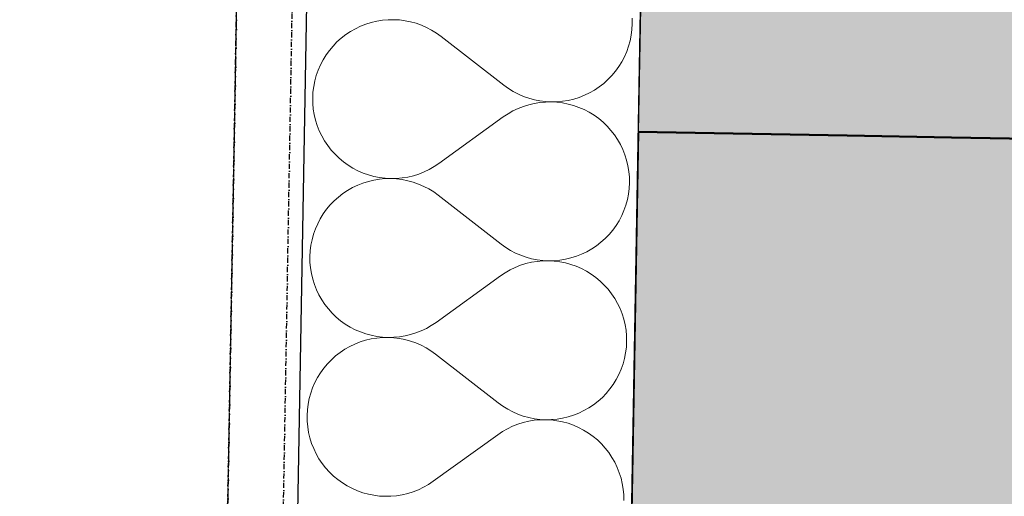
# Model space of a CAD drawing. Header units: millimetres. Extents: x -28761 to 4793, y -4271 to 20239.
# Tile 9 of 256: x -20761 to -20290, y 1125 to 1353. Entities that reach past the tile are written whole.
import ezdxf

# ---------------------------------------------------------------- set-up
doc = ezdxf.new("R2010")
doc.units = ezdxf.units.MM
doc.header["$MEASUREMENT"] = 0
doc.linetypes.add('Wipeout_Contour', pattern=[1000, 0, -1000])
doc.linetypes.add('Čerchovaná M', pattern=[4.5, 2.5, -0.85, 0.3, -0.85])
for name, color, linetype in [('5._POHLED ZÁPADNÍ_1_Konstrukce - nenosné', 7, 'Continuous'), ('5._POHLED ZÁPADNÍ_1_Konstrukce - nosné', 7, 'Continuous'), ('5._POHLED ZÁPADNÍ_1_Nové_Konstrukce - nenosné', 7, 'Continuous'), ('5._POHLED ZÁPADNÍ_1_Nové_Konstrukce - nosné', 7, 'Continuous'), ('5._POHLED ZÁPADNÍ_1_Nové_Výplně - Povrchové', 7, 'Continuous'), ('5._POHLED ZÁPADNÍ_1_Nové_Výplně – Řezové', 7, 'Continuous'), ('5._POHLED ZÁPADNÍ_1_Nové_ZJEDNODUŠENÝ DVŮR', 7, 'Continuous'), ('5._POHLED ZÁPADNÍ_1_Výplně – Řezové', 7, 'Continuous')]:
    doc.layers.add(name, color=color, linetype=linetype)

# ---------------------------------------------------------------- blocks, each defined once
blk = doc.blocks.new('*X26', base_point=(-30186.65, -6515.26))
at = {"layer": '5._POHLED ZÁPADNÍ_1_Nové_Výplně – Řezové', "color": 21, "linetype": 'Continuous', "lineweight": 20, "true_color": 0xffaaaa}
for p, q in [((-20467.73, 1351.04), (-20467.78, 1353.76)), ((-20600.32, 1348.72), (-20602.68, 1347.38)), ((-20597.86, 1349.9), (-20600.32, 1348.72)), ((-20595.33, 1350.89), (-20597.86, 1349.9)), ((-20592.73, 1351.71), (-20595.33, 1350.89)), ((-20590.09, 1352.33), (-20592.73, 1351.71)), ((-20587.4, 1352.76), (-20590.09, 1352.33)), ((-20584.69, 1353.01), (-20587.4, 1352.76)), ((-20581.97, 1353.05), (-20584.69, 1353.01)), ((-20579.25, 1352.91), (-20581.97, 1353.05)), ((-20576.55, 1352.57), (-20579.25, 1352.91)), ((-20573.89, 1352.03), (-20576.55, 1352.57)), ((-20571.26, 1351.31), (-20573.89, 1352.03)), ((-20568.7, 1350.41), (-20571.26, 1351.31)), ((-20566.2, 1349.32), (-20568.7, 1350.41)), ((-20563.79, 1348.06), (-20566.2, 1349.32)), ((-20467.87, 1348.33), (-20467.73, 1351.04)), ((-20607.09, 1344.2), (-20609.12, 1342.38)), ((-20604.94, 1345.87), (-20607.09, 1344.2)), ((-20602.68, 1347.38), (-20604.94, 1345.87)), ((-20561.48, 1346.63), (-20563.79, 1348.06)), ((-20559.27, 1345.03), (-20561.48, 1346.63)), ((-20559.27, 1345.03), (-20529.21, 1321.64)), ((-20468.74, 1342.96), (-20468.21, 1345.63)), ((-20468.21, 1345.63), (-20467.87, 1348.33)), ((-20611, 1340.42), (-20612.75, 1338.34)), ((-20609.12, 1342.38), (-20611, 1340.42)), ((-20470.36, 1337.77), (-20469.46, 1340.33)), ((-20469.46, 1340.33), (-20468.74, 1342.96)), ((-20614.34, 1336.13), (-20615.77, 1333.81)), ((-20612.75, 1338.34), (-20614.34, 1336.13)), ((-20472.71, 1332.86), (-20471.45, 1335.27)), ((-20471.45, 1335.27), (-20470.36, 1337.77)), ((-20617.03, 1331.4), (-20618.12, 1328.91)), ((-20615.77, 1333.81), (-20617.03, 1331.4)), ((-20475.73, 1328.34), (-20474.14, 1330.55)), ((-20474.14, 1330.55), (-20472.71, 1332.86)), ((-20619.02, 1326.34), (-20619.74, 1323.72)), ((-20618.12, 1328.91), (-20619.02, 1326.34)), ((-20479.37, 1324.3), (-20477.48, 1326.25)), ((-20477.48, 1326.25), (-20475.73, 1328.34)), ((-20620.27, 1321.05), (-20620.61, 1318.35)), ((-20619.74, 1323.72), (-20620.27, 1321.05)), ((-20529.21, 1321.64), (-20527, 1320.05)), ((-20485.8, 1319.3), (-20483.54, 1320.81)), ((-20483.54, 1320.81), (-20481.39, 1322.48)), ((-20481.39, 1322.48), (-20479.37, 1324.3)), ((-20620.61, 1318.35), (-20620.75, 1315.64)), ((-20620.75, 1315.64), (-20620.71, 1312.92)), ((-20527, 1320.05), (-20524.69, 1318.62)), ((-20524.69, 1318.62), (-20522.28, 1317.36)), ((-20522.28, 1317.36), (-20519.78, 1316.27)), ((-20519.78, 1316.27), (-20517.22, 1315.36)), ((-20495.75, 1314.97), (-20493.15, 1315.78)), ((-20493.15, 1315.78), (-20490.62, 1316.78)), ((-20490.62, 1316.78), (-20488.16, 1317.95)), ((-20488.16, 1317.95), (-20485.8, 1319.3)), ((-20620.71, 1312.92), (-20620.46, 1310.21)), ((-20519.87, 1311.45), (-20522.4, 1310.45)), ((-20517.27, 1312.26), (-20519.87, 1311.45)), ((-20514.63, 1312.89), (-20517.27, 1312.26)), ((-20517.22, 1315.36), (-20514.59, 1314.64)), ((-20511.94, 1313.33), (-20514.63, 1312.89)), ((-20514.59, 1314.64), (-20511.93, 1314.11)), ((-20509.23, 1313.57), (-20511.94, 1313.33)), ((-20511.93, 1314.11), (-20509.23, 1313.77)), ((-20509.23, 1313.77), (-20506.51, 1313.62)), ((-20506.51, 1313.62), (-20509.23, 1313.57)), ((-20506.51, 1313.62), (-20503.79, 1313.67)), ((-20503.79, 1313.48), (-20506.51, 1313.62)), ((-20503.79, 1313.67), (-20501.08, 1313.91)), ((-20501.09, 1313.14), (-20503.79, 1313.48)), ((-20498.43, 1312.62), (-20501.09, 1313.14)), ((-20501.08, 1313.91), (-20498.4, 1314.35)), ((-20495.8, 1311.9), (-20498.43, 1312.62)), ((-20498.4, 1314.35), (-20495.75, 1314.97)), ((-20493.24, 1310.99), (-20495.8, 1311.9)), ((-20490.74, 1309.91), (-20493.24, 1310.99)), ((-20620.46, 1310.21), (-20620.03, 1307.52)), ((-20620.03, 1307.52), (-20619.4, 1304.87)), ((-20560.35, 1284.09), (-20529.47, 1306.41)), ((-20527.21, 1307.92), (-20529.47, 1306.41)), ((-20524.85, 1309.27), (-20527.21, 1307.92)), ((-20522.4, 1310.45), (-20524.85, 1309.27)), ((-20488.33, 1308.65), (-20490.74, 1309.91)), ((-20486.01, 1307.22), (-20488.33, 1308.65)), ((-20483.81, 1305.63), (-20486.01, 1307.22)), ((-20619.4, 1304.87), (-20618.59, 1302.28)), ((-20618.59, 1302.28), (-20617.59, 1299.75)), ((-20481.72, 1303.89), (-20483.81, 1305.63)), ((-20479.76, 1302), (-20481.72, 1303.89)), ((-20477.94, 1299.98), (-20479.76, 1302)), ((-20617.59, 1299.75), (-20616.41, 1297.29)), ((-20616.41, 1297.29), (-20615.07, 1294.93)), ((-20476.27, 1297.83), (-20477.94, 1299.98)), ((-20474.76, 1295.57), (-20476.27, 1297.83)), ((-20615.07, 1294.93), (-20613.55, 1292.67)), ((-20613.55, 1292.67), (-20611.88, 1290.52)), ((-20473.41, 1293.21), (-20474.76, 1295.57)), ((-20472.23, 1290.75), (-20473.41, 1293.21)), ((-20611.88, 1290.52), (-20610.06, 1288.5)), ((-20610.06, 1288.5), (-20608.11, 1286.61)), ((-20471.24, 1288.22), (-20472.23, 1290.75)), ((-20470.42, 1285.63), (-20471.24, 1288.22)), ((-20608.11, 1286.61), (-20606.02, 1284.87)), ((-20606.02, 1284.87), (-20603.81, 1283.28)), ((-20603.81, 1283.28), (-20601.49, 1281.85)), ((-20564.97, 1281.23), (-20562.61, 1282.58)), ((-20562.61, 1282.58), (-20560.35, 1284.09)), ((-20469.8, 1282.98), (-20470.42, 1285.63)), ((-20469.36, 1280.29), (-20469.8, 1282.98)), ((-20601.49, 1281.85), (-20599.08, 1280.59)), ((-20599.08, 1280.59), (-20596.59, 1279.5)), ((-20596.59, 1279.5), (-20594.02, 1278.6)), ((-20594.02, 1278.6), (-20591.4, 1277.88)), ((-20591.4, 1277.88), (-20588.73, 1277.36)), ((-20575.2, 1277.61), (-20572.55, 1278.24)), ((-20572.55, 1278.24), (-20569.95, 1279.05)), ((-20569.95, 1279.05), (-20567.42, 1280.05)), ((-20567.42, 1280.05), (-20564.97, 1281.23)), ((-20469.12, 1277.58), (-20469.36, 1280.29)), ((-20599.2, 1273.72), (-20601.66, 1272.55)), ((-20596.67, 1274.71), (-20599.2, 1273.72)), ((-20594.07, 1275.53), (-20596.67, 1274.71)), ((-20591.43, 1276.15), (-20594.07, 1275.53)), ((-20588.74, 1276.59), (-20591.43, 1276.15)), ((-20586.03, 1276.83), (-20588.74, 1276.59)), ((-20588.73, 1277.36), (-20586.03, 1277.02)), ((-20586.03, 1277.02), (-20583.31, 1276.88)), ((-20583.31, 1276.88), (-20586.03, 1276.83)), ((-20583.31, 1276.88), (-20580.59, 1276.93)), ((-20580.59, 1276.73), (-20583.31, 1276.88)), ((-20580.59, 1276.93), (-20577.88, 1277.17)), ((-20577.9, 1276.39), (-20580.59, 1276.73)), ((-20575.23, 1275.86), (-20577.9, 1276.39)), ((-20577.88, 1277.17), (-20575.2, 1277.61)), ((-20572.6, 1275.14), (-20575.23, 1275.86)), ((-20570.04, 1274.23), (-20572.6, 1275.14)), ((-20567.55, 1273.14), (-20570.04, 1274.23)), ((-20565.14, 1271.88), (-20567.55, 1273.14)), ((-20469.21, 1272.15), (-20469.07, 1274.86)), ((-20469.07, 1274.86), (-20469.12, 1277.58)), ((-20606.28, 1269.69), (-20608.43, 1268.02)), ((-20604.02, 1271.2), (-20606.28, 1269.69)), ((-20601.66, 1272.55), (-20604.02, 1271.2)), ((-20562.82, 1270.45), (-20565.14, 1271.88)), ((-20560.62, 1268.86), (-20562.82, 1270.45)), ((-20560.62, 1268.86), (-20530.55, 1245.47)), ((-20470.08, 1266.78), (-20469.55, 1269.45)), ((-20469.55, 1269.45), (-20469.21, 1272.15)), ((-20612.35, 1264.24), (-20614.09, 1262.16)), ((-20610.46, 1266.2), (-20612.35, 1264.24)), ((-20608.43, 1268.02), (-20610.46, 1266.2)), ((-20471.71, 1261.59), (-20470.8, 1264.16)), ((-20470.8, 1264.16), (-20470.08, 1266.78)), ((-20615.68, 1259.95), (-20617.11, 1257.64)), ((-20614.09, 1262.16), (-20615.68, 1259.95)), ((-20474.05, 1256.68), (-20472.79, 1259.1)), ((-20472.79, 1259.1), (-20471.71, 1261.59)), ((-20618.37, 1255.23), (-20619.46, 1252.73)), ((-20617.11, 1257.64), (-20618.37, 1255.23)), ((-20477.07, 1252.16), (-20475.48, 1254.37)), ((-20475.48, 1254.37), (-20474.05, 1256.68)), ((-20620.36, 1250.17), (-20621.08, 1247.54)), ((-20619.46, 1252.73), (-20620.36, 1250.17)), ((-20480.71, 1248.12), (-20478.82, 1250.08)), ((-20478.82, 1250.08), (-20477.07, 1252.16)), ((-20621.61, 1244.87), (-20621.95, 1242.17)), ((-20621.08, 1247.54), (-20621.61, 1244.87)), ((-20530.55, 1245.47), (-20528.34, 1243.87)), ((-20484.88, 1244.63), (-20482.73, 1246.3)), ((-20482.73, 1246.3), (-20480.71, 1248.12)), ((-20621.95, 1242.17), (-20622.1, 1239.46)), ((-20528.34, 1243.87), (-20526.03, 1242.44)), ((-20526.03, 1242.44), (-20523.62, 1241.18)), ((-20523.62, 1241.18), (-20521.12, 1240.09)), ((-20521.12, 1240.09), (-20518.56, 1239.19)), ((-20494.49, 1239.61), (-20491.96, 1240.6)), ((-20491.96, 1240.6), (-20489.51, 1241.77)), ((-20489.51, 1241.77), (-20487.14, 1243.12)), ((-20487.14, 1243.12), (-20484.88, 1244.63)), ((-20622.1, 1239.46), (-20622.05, 1236.74)), ((-20622.05, 1236.74), (-20621.8, 1234.03)), ((-20518.61, 1236.08), (-20521.21, 1235.27)), ((-20515.97, 1236.71), (-20518.61, 1236.08)), ((-20518.56, 1239.19), (-20515.94, 1238.46)), ((-20513.28, 1237.15), (-20515.97, 1236.71)), ((-20515.94, 1238.46), (-20513.27, 1237.93)), ((-20510.57, 1237.39), (-20513.28, 1237.15)), ((-20513.27, 1237.93), (-20510.57, 1237.59)), ((-20510.57, 1237.59), (-20507.85, 1237.45)), ((-20507.85, 1237.45), (-20510.57, 1237.39)), ((-20507.85, 1237.45), (-20505.13, 1237.49)), ((-20505.14, 1237.3), (-20507.85, 1237.45)), ((-20502.44, 1236.97), (-20505.14, 1237.3)), ((-20505.13, 1237.49), (-20502.42, 1237.73)), ((-20499.77, 1236.44), (-20502.44, 1236.97)), ((-20502.42, 1237.73), (-20499.74, 1238.17)), ((-20497.14, 1235.72), (-20499.77, 1236.44)), ((-20499.74, 1238.17), (-20497.09, 1238.79)), ((-20494.58, 1234.82), (-20497.14, 1235.72)), ((-20497.09, 1238.79), (-20494.49, 1239.61)), ((-20621.8, 1234.03), (-20621.37, 1231.34)), ((-20621.37, 1231.34), (-20620.74, 1228.69)), ((-20528.56, 1231.74), (-20530.82, 1230.23)), ((-20526.19, 1233.09), (-20528.56, 1231.74)), ((-20523.74, 1234.27), (-20526.19, 1233.09)), ((-20521.21, 1235.27), (-20523.74, 1234.27)), ((-20492.08, 1233.73), (-20494.58, 1234.82)), ((-20489.67, 1232.47), (-20492.08, 1233.73)), ((-20487.35, 1231.04), (-20489.67, 1232.47)), ((-20485.15, 1229.45), (-20487.35, 1231.04)), ((-20620.74, 1228.69), (-20619.93, 1226.1)), ((-20619.93, 1226.1), (-20618.93, 1223.57)), ((-20561.69, 1207.91), (-20530.82, 1230.23)), ((-20483.06, 1227.71), (-20485.15, 1229.45)), ((-20481.1, 1225.82), (-20483.06, 1227.71)), ((-20618.93, 1223.57), (-20617.75, 1221.11)), ((-20479.28, 1223.8), (-20481.1, 1225.82)), ((-20477.61, 1221.65), (-20479.28, 1223.8)), ((-20476.1, 1219.39), (-20477.61, 1221.65)), ((-20617.75, 1221.11), (-20616.41, 1218.75)), ((-20616.41, 1218.75), (-20614.89, 1216.49)), ((-20614.89, 1216.49), (-20613.22, 1214.34)), ((-20474.75, 1217.03), (-20476.1, 1219.39)), ((-20473.58, 1214.57), (-20474.75, 1217.03)), ((-20613.22, 1214.34), (-20611.41, 1212.32)), ((-20611.41, 1212.32), (-20609.45, 1210.43)), ((-20472.58, 1212.04), (-20473.58, 1214.57)), ((-20471.76, 1209.45), (-20472.58, 1212.04)), ((-20609.45, 1210.43), (-20607.36, 1208.69)), ((-20607.36, 1208.69), (-20605.15, 1207.1)), ((-20605.15, 1207.1), (-20602.83, 1205.67)), ((-20563.95, 1206.4), (-20561.69, 1207.91)), ((-20471.14, 1206.8), (-20471.76, 1209.45)), ((-20602.83, 1205.67), (-20600.42, 1204.41)), ((-20600.42, 1204.41), (-20597.93, 1203.33)), ((-20597.93, 1203.33), (-20595.36, 1202.42)), ((-20595.36, 1202.42), (-20592.74, 1201.71)), ((-20573.89, 1202.06), (-20571.3, 1202.87)), ((-20571.3, 1202.87), (-20568.77, 1203.87)), ((-20568.77, 1203.87), (-20566.31, 1205.05)), ((-20566.31, 1205.05), (-20563.95, 1206.4)), ((-20470.7, 1204.11), (-20471.14, 1206.8)), ((-20470.46, 1201.4), (-20470.7, 1204.11)), ((-20598.01, 1198.54), (-20600.54, 1197.54)), ((-20595.42, 1199.35), (-20598.01, 1198.54)), ((-20592.77, 1199.97), (-20595.42, 1199.35)), ((-20590.08, 1200.41), (-20592.77, 1199.97)), ((-20592.74, 1201.71), (-20590.07, 1201.18)), ((-20587.37, 1200.65), (-20590.08, 1200.41)), ((-20590.07, 1201.18), (-20587.37, 1200.84)), ((-20587.37, 1200.84), (-20584.65, 1200.7)), ((-20584.65, 1200.7), (-20587.37, 1200.65)), ((-20584.65, 1200.7), (-20581.93, 1200.75)), ((-20581.94, 1200.55), (-20584.65, 1200.7)), ((-20579.24, 1200.21), (-20581.94, 1200.55)), ((-20581.93, 1200.75), (-20579.22, 1200.99)), ((-20576.57, 1199.68), (-20579.24, 1200.21)), ((-20579.22, 1200.99), (-20576.54, 1201.43)), ((-20573.95, 1198.96), (-20576.57, 1199.68)), ((-20576.54, 1201.43), (-20573.89, 1202.06)), ((-20571.38, 1198.05), (-20573.95, 1198.96)), ((-20568.89, 1196.96), (-20571.38, 1198.05)), ((-20470.55, 1195.97), (-20470.41, 1198.68)), ((-20470.41, 1198.68), (-20470.46, 1201.4)), ((-20607.63, 1193.51), (-20609.77, 1191.84)), ((-20605.36, 1195.02), (-20607.63, 1193.51)), ((-20603, 1196.37), (-20605.36, 1195.02)), ((-20600.54, 1197.54), (-20603, 1196.37)), ((-20566.48, 1195.7), (-20568.89, 1196.96)), ((-20564.16, 1194.27), (-20566.48, 1195.7)), ((-20561.96, 1192.68), (-20564.16, 1194.27)), ((-20471.42, 1190.6), (-20470.89, 1193.27)), ((-20470.89, 1193.27), (-20470.55, 1195.97)), ((-20611.8, 1190.02), (-20613.69, 1188.07)), ((-20609.77, 1191.84), (-20611.8, 1190.02)), ((-20561.96, 1192.68), (-20531.89, 1169.29)), ((-20472.14, 1187.98), (-20471.42, 1190.6)), ((-20617.02, 1183.77), (-20618.45, 1181.46)), ((-20615.43, 1185.98), (-20617.02, 1183.77)), ((-20613.69, 1188.07), (-20615.43, 1185.98)), ((-20474.13, 1182.92), (-20473.05, 1185.41)), ((-20473.05, 1185.41), (-20472.14, 1187.98)), ((-20619.71, 1179.05), (-20620.8, 1176.55)), ((-20618.45, 1181.46), (-20619.71, 1179.05)), ((-20476.82, 1178.19), (-20475.39, 1180.51)), ((-20475.39, 1180.51), (-20474.13, 1182.92)), ((-20620.8, 1176.55), (-20621.7, 1173.99)), ((-20480.16, 1173.9), (-20478.41, 1175.98)), ((-20478.41, 1175.98), (-20476.82, 1178.19)), ((-20622.42, 1171.36), (-20622.95, 1168.69)), ((-20621.7, 1173.99), (-20622.42, 1171.36)), ((-20486.22, 1168.45), (-20484.07, 1170.12)), ((-20484.07, 1170.12), (-20482.05, 1171.94)), ((-20482.05, 1171.94), (-20480.16, 1173.9)), ((-20623.29, 1166), (-20623.44, 1163.28)), ((-20622.95, 1168.69), (-20623.29, 1166)), ((-20531.89, 1169.29), (-20529.68, 1167.69)), ((-20529.68, 1167.69), (-20527.37, 1166.26)), ((-20527.37, 1166.26), (-20524.96, 1165)), ((-20524.96, 1165), (-20522.47, 1163.91)), ((-20493.3, 1164.42), (-20490.85, 1165.6)), ((-20490.85, 1165.6), (-20488.48, 1166.94)), ((-20488.48, 1166.94), (-20486.22, 1168.45)), ((-20623.44, 1163.28), (-20623.39, 1160.56)), ((-20623.39, 1160.56), (-20623.14, 1157.85)), ((-20519.96, 1159.9), (-20522.55, 1159.09)), ((-20522.47, 1163.91), (-20519.9, 1163.01)), ((-20517.31, 1160.53), (-20519.96, 1159.9)), ((-20519.9, 1163.01), (-20517.28, 1162.29)), ((-20514.62, 1160.97), (-20517.31, 1160.53)), ((-20517.28, 1162.29), (-20514.61, 1161.75)), ((-20511.91, 1161.22), (-20514.62, 1160.97)), ((-20514.61, 1161.75), (-20511.91, 1161.41)), ((-20511.91, 1161.41), (-20509.19, 1161.27)), ((-20509.19, 1161.27), (-20511.91, 1161.22)), ((-20509.19, 1161.27), (-20506.47, 1161.31)), ((-20506.48, 1161.12), (-20509.19, 1161.27)), ((-20503.78, 1160.79), (-20506.48, 1161.12)), ((-20506.47, 1161.31), (-20503.76, 1161.56)), ((-20501.11, 1160.26), (-20503.78, 1160.79)), ((-20503.76, 1161.56), (-20501.08, 1161.99)), ((-20498.48, 1159.54), (-20501.11, 1160.26)), ((-20501.08, 1161.99), (-20498.43, 1162.61)), ((-20498.43, 1162.61), (-20495.83, 1163.43)), ((-20495.83, 1163.43), (-20493.3, 1164.42)), ((-20623.14, 1157.85), (-20622.71, 1155.16)), ((-20529.9, 1155.56), (-20532.16, 1154.05)), ((-20527.53, 1156.91), (-20529.9, 1155.56)), ((-20525.08, 1158.09), (-20527.53, 1156.91)), ((-20522.55, 1159.09), (-20525.08, 1158.09)), ((-20495.92, 1158.64), (-20498.48, 1159.54)), ((-20493.42, 1157.55), (-20495.92, 1158.64)), ((-20491.01, 1156.29), (-20493.42, 1157.55)), ((-20488.7, 1154.87), (-20491.01, 1156.29)), ((-20622.71, 1155.16), (-20622.08, 1152.52)), ((-20622.08, 1152.52), (-20621.27, 1149.92)), ((-20563.03, 1131.73), (-20532.16, 1154.05)), ((-20486.49, 1153.28), (-20488.7, 1154.87)), ((-20484.4, 1151.53), (-20486.49, 1153.28)), ((-20482.44, 1149.64), (-20484.4, 1151.53)), ((-20621.27, 1149.92), (-20620.27, 1147.39)), ((-20620.27, 1147.39), (-20619.1, 1144.94)), ((-20480.62, 1147.62), (-20482.44, 1149.64)), ((-20478.95, 1145.47), (-20480.62, 1147.62)), ((-20619.1, 1144.94), (-20617.75, 1142.57)), ((-20617.75, 1142.57), (-20616.24, 1140.31)), ((-20477.44, 1143.21), (-20478.95, 1145.47)), ((-20476.09, 1140.85), (-20477.44, 1143.21)), ((-20616.24, 1140.31), (-20614.57, 1138.16)), ((-20614.57, 1138.16), (-20612.75, 1136.14)), ((-20474.92, 1138.4), (-20476.09, 1140.85)), ((-20473.92, 1135.86), (-20474.92, 1138.4)), ((-20612.75, 1136.14), (-20610.79, 1134.25)), ((-20610.79, 1134.25), (-20608.7, 1132.51)), ((-20608.7, 1132.51), (-20606.49, 1130.92)), ((-20565.29, 1130.22), (-20563.03, 1131.73)), ((-20473.11, 1133.27), (-20473.92, 1135.86)), ((-20472.48, 1130.62), (-20473.11, 1133.27)), ((-20606.49, 1130.92), (-20604.18, 1129.49)), ((-20604.18, 1129.49), (-20601.76, 1128.23)), ((-20601.76, 1128.23), (-20599.27, 1127.15)), ((-20599.27, 1127.15), (-20596.7, 1126.24)), ((-20572.64, 1126.7), (-20570.11, 1127.69)), ((-20570.11, 1127.69), (-20567.65, 1128.87)), ((-20567.65, 1128.87), (-20565.29, 1130.22)), ((-20472.04, 1127.94), (-20472.48, 1130.62)), ((-20471.8, 1125.23), (-20472.04, 1127.94)), ((-20596.7, 1126.24), (-20594.08, 1125.53)), ((-20594.08, 1125.53), (-20591.41, 1125)), ((-20591.41, 1125), (-20588.71, 1124.66)), ((-20588.71, 1124.66), (-20585.99, 1124.52)), ((-20585.99, 1124.52), (-20583.27, 1124.57)), ((-20583.27, 1124.57), (-20580.56, 1124.81)), ((-20580.56, 1124.81), (-20577.88, 1125.25)), ((-20577.88, 1125.25), (-20575.23, 1125.88)), ((-20575.23, 1125.88), (-20572.64, 1126.7)), ((-20471.75, 1122.51), (-20471.8, 1125.23))]:
    blk.add_line(p, q, dxfattribs=at)

msp = doc.modelspace()

# ---------------------------------------------------------------- hatches: boundary and pattern name
at = {"layer": '5._POHLED ZÁPADNÍ_1_Nové_Výplně – Řezové', "linetype": 'Continuous', "lineweight": 0, "true_color": 0xf2b2b2}
msp.add_hatch(color=9, dxfattribs=at).paths.add_polyline_path([(-20464.83, 1299.24), (-20089.89, 1292.64), (-20088.54, 1369.35), (-20463.48, 1375.95)])
at = {"layer": '5._POHLED ZÁPADNÍ_1_Výplně – Řezové', "linetype": 'Continuous', "lineweight": 13}
msp.add_hatch(color=254, dxfattribs=at).paths.add_polyline_path([(-20474.94, 724.73), (-20099.89, 724.73), (-20089.89, 1292.64), (-20464.83, 1299.24)])

# ---------------------------------------------------------------- linework, layer by layer
at = {"layer": '5._POHLED ZÁPADNÍ_1_Konstrukce - nosné', "color": 7, "linetype": 'Continuous', "lineweight": 50}
for p, q in [((-20464.83, 1299.24), (-20364.84, 1297.48)), ((-20364.84, 1297.48), (-20314.85, 1296.6)), ((-20314.85, 1296.6), (-20089.89, 1292.64))]:
    msp.add_line(p, q, dxfattribs=at)
at = {"layer": '5._POHLED ZÁPADNÍ_1_Konstrukce - nosné', "color": 7, "linetype": 'Continuous', "lineweight": 50, "flags": 128}
msp.add_lwpolyline([(-20464.83, 1299.24), (-20481.55, 349.73)], dxfattribs=at)
at = {"layer": '5._POHLED ZÁPADNÍ_1_Nové_Konstrukce - nenosné', "color": 1, "linetype": 'Continuous', "lineweight": 25, "flags": 128}
msp.add_lwpolyline([(-20463.48, 1375.95), (-20464.83, 1299.24)], dxfattribs=at)

# ---------------------------------------------------------------- wipeouts: each hides what was drawn before it
at = {"color": 254, "linetype": 'Wipeout_Contour', "lineweight": 0, "ltscale": 87829.541372}
msp.add_wipeout([(-20665.38, 10358), (-20834.68, 724.51), (-20784.69, 723.63), (-20615.46, 10352.94)], dxfattribs=at).dxf.layer = '5._POHLED ZÁPADNÍ_1_Nové_Výplně - Povrchové'

# ---------------------------------------------------------------- next in the draw order: linework, layer by layer
at = {"layer": '5._POHLED ZÁPADNÍ_1_Nové_ZJEDNODUŠENÝ DVŮR', "color": 1, "linetype": 'Čerchovaná M', "lineweight": 25}
for p, q in [((-20668.28, 728.56), (-20502.08, 10185.88)), ((-20668.2, 728.56), (-20501.99, 10185.88))]:
    msp.add_line(p, q, dxfattribs=at)
at = {"layer": '5._POHLED ZÁPADNÍ_1_Nové_ZJEDNODUŠENÝ DVŮR', "color": 1, "linetype": 'Čerchovaná M', "lineweight": 25, "flags": 128}
for points in [[(-20502.16, 10185.88), (-20668.37, 728.56)], [(-20641.64, 728.09), (-20475.43, 10185.41)]]:
    msp.add_lwpolyline(points, dxfattribs=at)

# ---------------------------------------------------------------- next in the draw order: wipeouts: each hides what was drawn before it
at = {"color": 254, "linetype": 'Wipeout_Contour', "lineweight": 0, "ltscale": 102828.393606}
msp.add_wipeout([(-20641.57, 349.73), (-20481.55, 349.73), (-20463.48, 1375.95), (-20473.48, 1376.12), (-20623.45, 1378.76)], dxfattribs=at).dxf.layer = '5._POHLED ZÁPADNÍ_1_Nové_Výplně – Řezové'

# ---------------------------------------------------------------- next in the draw order: linework, layer by layer
at = {"layer": '5._POHLED ZÁPADNÍ_1_Nové_Konstrukce - nosné', "color": 1, "linetype": 'Continuous', "lineweight": 25, "flags": 128}
for points in [[(-20623.45, 1378.76), (-20641.57, 349.73)], [(-20481.55, 349.73), (-20463.48, 1375.95)]]:
    msp.add_lwpolyline(points, dxfattribs=at)

# ---------------------------------------------------------------- next in the draw order: block references
at = {"layer": '5._POHLED ZÁPADNÍ_1_Konstrukce - nenosné', "color": 9, "linetype": 'Continuous', "lineweight": 13}
msp.add_blockref('*X26', (-30186.65, -6515.26), dxfattribs=at)

doc.saveas('drawing.dxf')
